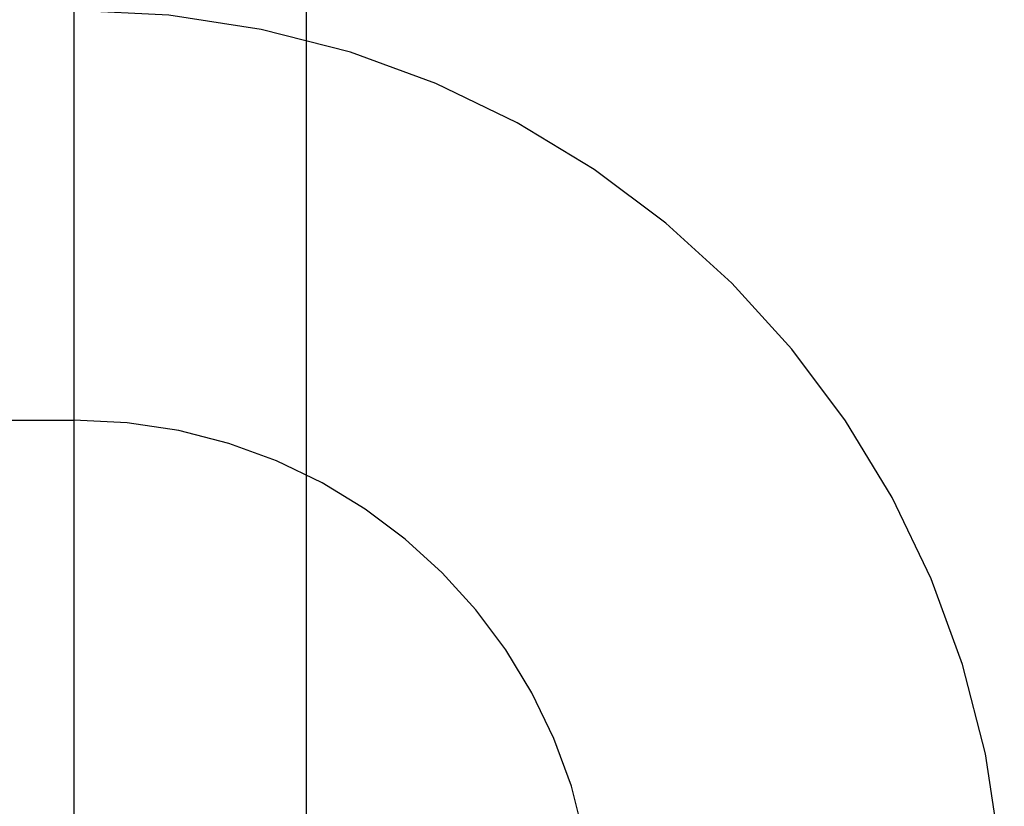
# Model space of a CAD drawing. Header units: inches. Extents: x 0 to 200, y 0 to 129.
# Tile 49 of 118: x 99.239 to 99.504, y 48.52 to 48.731. Entities that reach past the tile are written whole.
import ezdxf

# ---------------------------------------------------------------- set-up
doc = ezdxf.new("R2010")
doc.units = ezdxf.units.IN
doc.header["$LTSCALE"] = 11
doc.header["$MEASUREMENT"] = 0
doc.linetypes.add('HIDDEN', pattern=[0.2, 0.1, -0.1])
doc.layers.add('DEFAULT_2', color=8, linetype='HIDDEN')

msp = doc.modelspace()

# ---------------------------------------------------------------- linework, layer by layer
at = {"layer": 'DEFAULT_2', "color": 8, "linetype": 'HIDDEN'}
for p, q in [((99.25379, 51.59296), (99.25379, 46.09246)), ((99.31629, 48.19807), (99.31629, 48.94112)), ((98.75379, 48.62379), (99.25379, 48.62379))]:
    msp.add_line(p, q, dxfattribs=at)
for radius in [0.25, 0.14]:
    msp.add_arc((99.25379, 48.48379), radius, 270, 90, dxfattribs=at)

doc.saveas('drawing.dxf')
